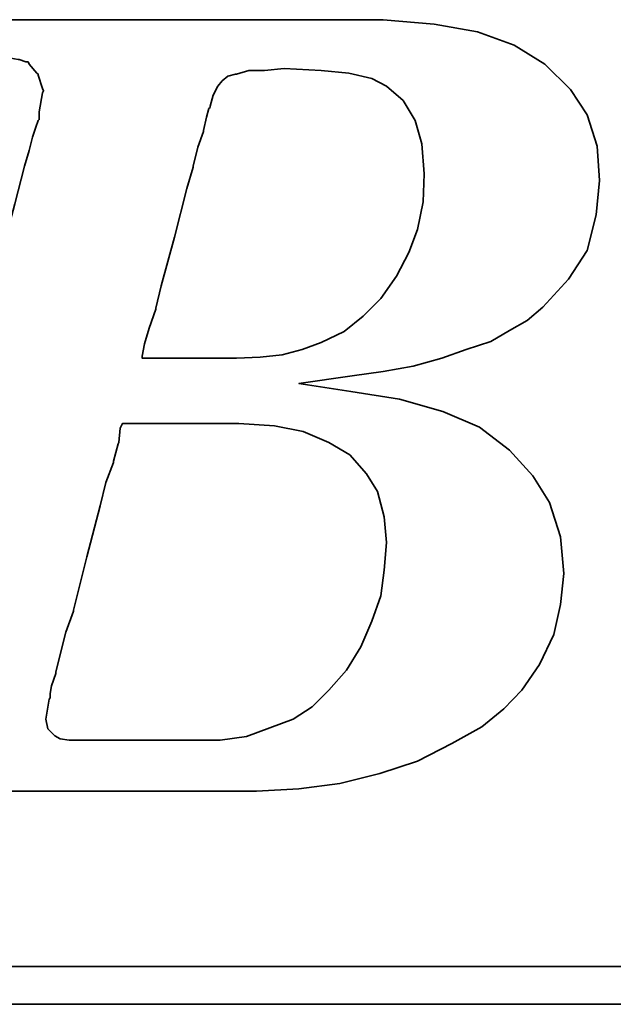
# Model space of a CAD drawing. Extents: x 33 to 316, y 49 to 445.
# Tile 31 of 48: x 199.4 to 201.07, y 114.04 to 116.8. Entities that reach past the tile are written whole.
import ezdxf

# ---------------------------------------------------------------- set-up
doc = ezdxf.new("R2010")
doc.units = 0
doc.header["$LTSCALE"] = 3
doc.header["$MEASUREMENT"] = 0
doc.layers.add('DIM', color=4, linetype='CONTINUOUS')
doc.layers.add('layer 1', color=7, linetype='CONTINUOUS')

# ---------------------------------------------------------------- blocks, each defined once
blk = doc.blocks.new('TBI MOTION logo(完整正式版)')
at = {"layer": 'layer 1', "color": 22, "lineweight": 35}
for points, knots in [([(-64.65375, -6.86375), (-64.65375, -6.86375), (-64.84375, -7.29625), (-64.84375, -7.29625), (-64.84375, -7.29625), (-64.84375, -7.29625), (-64.86875, -7.34375), (-64.86875, -7.34375), (-64.86875, -7.34375), (-64.86875, -7.34375), (-64.86875, -7.36875), (-64.86875, -7.36875), (-64.86875, -7.36875), (-64.86875, -7.36875), (-65.15375, -7.65375), (-65.15375, -7.65375), (-65.15375, -7.65375), (-65.15375, -7.65375), (-65.17875, -7.65375), (-65.17875, -7.65375), (-65.17875, -7.65375), (-65.17875, -7.65375), (-65.20375, -7.67875), (-65.20375, -7.67875), (-65.20375, -7.67875), (-65.20375, -7.67875), (-65.58875, -7.87125), (-65.58875, -7.87125), (-65.58875, -7.87125), (-65.58875, -7.87125), (-65.63375, -7.87125), (-65.63375, -7.87125), (-65.63375, -7.87125), (-65.63375, -7.87125), (-65.65875, -7.89375), (-65.65875, -7.89375), (-65.65875, -7.89375), (-65.65875, -7.89375), (-66.09375, -7.94375), (-66.09375, -7.94375), (-66.09375, -7.94375), (-66.09375, -7.94375), (-66.11375, -7.94375), (-66.11375, -7.94375), (-66.11375, -7.94375), (-66.11375, -7.94375), (-66.16375, -7.94375), (-66.16375, -7.94375), (-66.16375, -7.94375), (-66.16375, -7.94375), (-66.30875, -7.94375), (-66.30875, -7.94375), (-66.30875, -7.94375), (-66.30875, -7.94375), (-66.69375, -7.94375), (-66.69375, -7.94375), (-66.69375, -7.94375), (-66.69375, -7.94375), (-67.07375, -7.94375), (-67.07375, -7.94375), (-67.07375, -7.94375), (-67.07375, -7.94375), (-67.12375, -7.94375), (-67.12375, -7.94375), (-67.12375, -7.94375), (-67.12375, -7.94375), (-67.12375, -7.96625), (-67.12375, -7.96625), (-67.12375, -7.96625), (-67.12375, -7.96625), (-67.14875, -7.99125), (-67.14875, -7.99125), (-67.14875, -7.99125), (-67.14875, -7.99125), (-67.24375, -8.34875), (-67.24375, -8.34875), (-67.24375, -8.34875), (-67.24375, -8.34875), (-67.31375, -8.68625), (-67.31375, -8.68625), (-67.31375, -8.68625), (-67.31375, -8.68625), (-67.26875, -8.68625), (-67.26875, -8.68625), (-67.26875, -8.68625), (-67.26875, -8.68625), (-67.07375, -8.68625), (-67.07375, -8.68625), (-67.07375, -8.68625), (-67.07375, -8.68625), (-66.54875, -8.68625), (-66.54875, -8.68625), (-66.54875, -8.68625), (-66.54875, -8.68625), (-65.82625, -8.68625), (-65.82625, -8.68625), (-65.82625, -8.68625), (-65.82625, -8.68625), (-65.01375, -8.68625), (-65.01375, -8.68625), (-65.01375, -8.68625), (-65.01375, -8.68625), (-64.05375, -8.68625), (-64.05375, -8.68625), (-64.05375, -8.68625), (-64.05375, -8.68625), (-62.08375, -8.68625), (-62.08375, -8.68625), (-62.08375, -8.68625), (-62.08375, -8.68625), (-60.06875, -8.68625), (-60.06875, -8.68625), (-60.06875, -8.68625), (-60.06875, -8.68625), (-59.10875, -8.68625), (-59.10875, -8.68625), (-59.10875, -8.68625), (-59.10875, -8.68625), (-58.29375, -8.68625), (-58.29375, -8.68625), (-58.29375, -8.68625), (-58.29375, -8.68625), (-57.57375, -8.68625), (-57.57375, -8.68625), (-57.57375, -8.68625), (-57.57375, -8.68625), (-57.04875, -8.68625), (-57.04875, -8.68625), (-57.04875, -8.68625), (-57.04875, -8.68625), (-56.85375, -8.68625), (-56.85375, -8.68625), (-56.85375, -8.68625), (-56.85375, -8.68625), (-56.70875, -8.68625), (-56.70875, -8.68625), (-56.70875, -8.68625), (-56.70875, -8.68625), (-56.61375, -8.68625), (-56.61375, -8.68625), (-56.61375, -8.68625), (-56.61375, -8.68625), (-56.56875, -8.68625), (-56.56875, -8.68625), (-56.56875, -8.68625), (-56.56875, -8.68625), (-55.65375, -8.63875), (-55.65375, -8.63875), (-55.65375, -8.63875), (-55.65375, -8.63875), (-54.76875, -8.51875), (-54.76875, -8.51875), (-54.76875, -8.51875), (-54.76875, -8.51875), (-53.90375, -8.30375), (-53.90375, -8.30375), (-53.90375, -8.30375), (-53.90375, -8.30375), (-53.08875, -8.03875), (-53.08875, -8.03875), (-53.08875, -8.03875), (-53.08875, -8.03875), (-52.34375, -7.65375), (-52.34375, -7.65375), (-52.34375, -7.65375), (-52.34375, -7.65375), (-51.69875, -7.29625), (-51.69875, -7.29625), (-51.69875, -7.29625), (-51.69875, -7.29625), (-51.21875, -6.91125), (-51.21875, -6.91125), (-51.21875, -6.91125), (-51.21875, -6.91125), (-50.83375, -6.50375), (-50.83375, -6.50375), (-50.83375, -6.50375), (-50.83375, -6.50375), (-50.44875, -5.94875), (-50.44875, -5.94875), (-50.44875, -5.94875), (-50.44875, -5.94875), (-50.13875, -5.30375), (-50.13875, -5.30375), (-50.13875, -5.30375), (-50.13875, -5.30375), (-49.99375, -4.65375), (-49.99375, -4.65375), (-49.99375, -4.65375), (-49.99375, -4.65375), (-49.92375, -3.98375), (-49.92375, -3.98375), (-49.92375, -3.98375), (-49.92375, -3.98375), (-49.99375, -3.19374), (-49.99375, -3.19374), (-49.99375, -3.19374), (-49.99375, -3.19374), (-50.23374, -2.44874), (-50.23374, -2.44874), (-50.23374, -2.44874), (-50.23374, -2.44874), (-50.59375, -1.87374), (-50.59375, -1.87374), (-50.59375, -1.87374), (-50.59375, -1.87374), (-51.09875, -1.31874), (-51.09875, -1.31874), (-51.09875, -1.31874), (-51.09875, -1.31874), (-51.74375, -0.81875), (-51.74375, -0.81875), (-51.74375, -0.81875), (-51.74375, -0.81875), (-52.53875, -0.48125), (-52.53875, -0.48125), (-52.53875, -0.48125), (-52.53875, -0.48125), (-53.47375, -0.21875), (-53.47375, -0.21875), (-53.47375, -0.21875), (-53.47375, -0.21875), (-54.52875, -0.04874), (-54.52875, -0.04874), (-54.52875, -0.04874), (-54.52875, -0.04874), (-55.65375, 0.12125), (-55.65375, 0.12125), (-55.65375, 0.12125), (-55.65375, 0.12125), (-54.50375, 0.28624), (-54.50375, 0.28624), (-54.50375, 0.28624), (-54.50375, 0.28624), (-53.83375, 0.38124), (-53.83375, 0.38124), (-53.83375, 0.38124), (-53.83375, 0.38124), (-53.18375, 0.50125), (-53.18375, 0.50125), (-53.18375, 0.50125), (-53.18375, 0.50125), (-52.55875, 0.66874), (-52.55875, 0.66874), (-52.55875, 0.66874), (-52.55875, 0.66874), (-52.03375, 0.86124), (-52.03375, 0.86124), (-52.03375, 0.86124), (-52.03375, 0.86124), (-51.50374, 1.03124), (-51.50374, 1.03124), (-51.50374, 1.03124), (-51.50374, 1.03124), (-51.09875, 1.27125), (-51.09875, 1.27125), (-51.09875, 1.27125), (-51.09875, 1.27125), (-50.71375, 1.48624), (-50.71375, 1.48624), (-50.71375, 1.48624), (-50.71375, 1.48624), (-50.37625, 1.77625), (-50.37625, 1.77625), (-50.37625, 1.77625), (-50.37625, 1.77625), (-49.82375, 2.37625), (-49.82375, 2.37625), (-49.82375, 2.37625), (-49.82375, 2.37625), (-49.41875, 2.99625), (-49.41875, 2.99625), (-49.41875, 2.99625), (-49.41875, 2.99625), (-49.22375, 3.76625), (-49.22375, 3.76625), (-49.22375, 3.76625), (-49.22375, 3.76625), (-49.15375, 4.50874), (-49.15375, 4.50874), (-49.15375, 4.50874), (-49.15375, 4.50874), (-49.20375, 5.25125), (-49.20375, 5.25125), (-49.20375, 5.25125), (-49.20375, 5.25125), (-49.41875, 5.92625), (-49.41875, 5.92625), (-49.41875, 5.92625), (-49.41875, 5.92625), (-49.77875, 6.47625), (-49.77875, 6.47625), (-49.77875, 6.47625), (-49.77875, 6.47625), (-50.33125, 7.02624), (-50.33125, 7.02624), (-50.33125, 7.02624), (-50.33125, 7.02624), (-51.00125, 7.43625), (-51.00125, 7.43625), (-51.00125, 7.43625), (-51.00125, 7.43625), (-51.79375, 7.72625), (-51.79375, 7.72625), (-51.79375, 7.72625), (-51.79375, 7.72625), (-52.72875, 7.89124), (-52.72875, 7.89124), (-52.72875, 7.89124), (-52.72875, 7.89124), (-53.83375, 7.98625), (-53.83375, 7.98625), (-53.83375, 7.98625), (-53.83375, 7.98625), (-53.92875, 7.98625), (-53.92875, 7.98625), (-53.92875, 7.98625), (-53.92875, 7.98625), (-54.26375, 7.98625), (-54.26375, 7.98625), (-54.26375, 7.98625), (-54.26375, 7.98625), (-54.74375, 7.98625), (-54.74375, 7.98625), (-54.74375, 7.98625), (-54.74375, 7.98625), (-55.36875, 7.98625), (-55.36875, 7.98625), (-55.36875, 7.98625), (-55.36875, 7.98625), (-56.13375, 7.98625), (-56.13375, 7.98625), (-56.13375, 7.98625), (-56.13375, 7.98625), (-56.94875, 7.98625), (-56.94875, 7.98625), (-56.94875, 7.98625), (-56.94875, 7.98625), (-58.77625, 7.98625), (-58.77625, 7.98625), (-58.77625, 7.98625), (-58.77625, 7.98625), (-60.59875, 7.98625), (-60.59875, 7.98625), (-60.59875, 7.98625), (-60.59875, 7.98625), (-61.41375, 7.98625), (-61.41375, 7.98625), (-61.41375, 7.98625), (-61.41375, 7.98625), (-62.17875, 7.98625), (-62.17875, 7.98625), (-62.17875, 7.98625), (-62.17875, 7.98625), (-62.80375, 7.98625), (-62.80375, 7.98625), (-62.80375, 7.98625), (-62.80375, 7.98625), (-63.30625, 7.98625), (-63.30625, 7.98625), (-63.30625, 7.98625), (-63.30625, 7.98625), (-63.57375, 7.98625), (-63.57375, 7.98625), (-63.57375, 7.98625), (-63.57375, 7.98625), (-63.57375, 7.96375), (-63.57375, 7.96375), (-63.57375, 7.96375), (-63.57375, 7.96375), (-63.59875, 7.94125), (-63.59875, 7.94125), (-63.59875, 7.94125), (-63.59875, 7.94125), (-63.69375, 7.55625), (-63.69375, 7.55625), (-63.69375, 7.55625), (-63.69375, 7.55625), (-63.76375, 7.24624), (-63.76375, 7.24624), (-63.76375, 7.24624), (-63.76375, 7.24624), (-63.23875, 7.24624), (-63.23875, 7.24624), (-63.23875, 7.24624), (-63.23875, 7.24624), (-62.75875, 7.24624), (-62.75875, 7.24624), (-62.75875, 7.24624), (-62.75875, 7.24624), (-62.61125, 7.24624), (-62.61125, 7.24624), (-62.61125, 7.24624), (-62.61125, 7.24624), (-62.56625, 7.24624), (-62.56625, 7.24624), (-62.56625, 7.24624), (-62.56625, 7.24624), (-62.22875, 7.24624), (-62.22875, 7.24624), (-62.22875, 7.24624), (-62.22875, 7.24624), (-62.20375, 7.24624), (-62.20375, 7.24624), (-62.20375, 7.24624), (-62.20375, 7.24624), (-62.17875, 7.21875), (-62.17875, 7.21875), (-62.17875, 7.21875), (-62.17875, 7.21875), (-61.96375, 7.17125), (-61.96375, 7.17125), (-61.96375, 7.17125), (-61.96375, 7.17125), (-61.72375, 7.12624), (-61.72375, 7.12624), (-61.72375, 7.12624), (-61.72375, 7.12624), (-61.70375, 7.12624), (-61.70375, 7.12624), (-61.70375, 7.12624), (-61.70375, 7.12624), (-61.55875, 7.07624), (-61.55875, 7.07624), (-61.55875, 7.07624), (-61.55875, 7.07624), (-61.50875, 7.07624), (-61.50875, 7.07624), (-61.50875, 7.07624), (-61.50875, 7.07624), (-61.48375, 7.02624), (-61.48375, 7.02624), (-61.48375, 7.02624), (-61.48375, 7.02624), (-61.31875, 6.83375), (-61.31875, 6.83375), (-61.31875, 6.83375), (-61.31875, 6.83375), (-61.29375, 6.81125), (-61.29375, 6.81125), (-61.29375, 6.81125), (-61.29375, 6.81125), (-61.29375, 6.78625), (-61.29375, 6.78625), (-61.29375, 6.78625), (-61.29375, 6.78625), (-61.19875, 6.50124), (-61.19875, 6.50124), (-61.19875, 6.50124), (-61.19875, 6.50124), (-61.17375, 6.45124), (-61.17375, 6.45124), (-61.17375, 6.45124), (-61.17375, 6.45124), (-61.19875, 6.40625), (-61.19875, 6.40625), (-61.19875, 6.40625), (-61.19875, 6.40625), (-61.26875, 5.99624), (-61.26875, 5.99624), (-61.26875, 5.99624), (-61.26875, 5.99624), (-61.26875, 5.85125), (-61.26875, 5.85125), (-61.26875, 5.85125), (-61.26875, 5.85125), (-61.26875, 5.82625), (-61.26875, 5.82625), (-61.26875, 5.82625), (-61.26875, 5.82625), (-61.29375, 5.80625), (-61.29375, 5.80625), (-61.29375, 5.80625), (-61.29375, 5.80625), (-61.34125, 5.66125), (-61.34125, 5.66125), (-61.34125, 5.66125), (-61.34125, 5.66125), (-61.41375, 5.44625), (-61.41375, 5.44625), (-61.41375, 5.44625), (-61.41375, 5.44625), (-61.48375, 5.15625), (-61.48375, 5.15625), (-61.48375, 5.15625), (-61.48375, 5.15625), (-61.58375, 4.82124), (-61.58375, 4.82124), (-61.58375, 4.82124), (-61.58375, 4.82124), (-61.79875, 4.00375), (-61.79875, 4.00375), (-61.79875, 4.00375), (-61.79875, 4.00375), (-62.05875, 2.99625), (-62.05875, 2.99625), (-62.05875, 2.99625), (-62.05875, 2.99625), (-62.34875, 1.91625), (-62.34875, 1.91625), (-62.34875, 1.91625), (-62.34875, 1.91625), (-62.97375, -0.41124), (-62.97375, -0.41124), (-62.97375, -0.41124), (-62.97375, -0.41124), (-63.59875, -2.75875), (-63.59875, -2.75875), (-63.59875, -2.75875), (-63.59875, -2.75875), (-63.88375, -3.86374), (-63.88375, -3.86374), (-63.88375, -3.86374), (-63.88375, -3.86374), (-64.14875, -4.82374), (-64.14875, -4.82374), (-64.14875, -4.82374), (-64.14875, -4.82374), (-64.36375, -5.64125), (-64.36375, -5.64125), (-64.36375, -5.64125), (-64.36375, -5.64125), (-64.43625, -5.97625), (-64.43625, -5.97625), (-64.43625, -5.97625), (-64.43625, -5.97625), (-64.50875, -6.28625), (-64.50875, -6.28625), (-64.50875, -6.28625), (-64.50875, -6.28625), (-64.50875, -6.30875), (-64.50875, -6.30875), (-64.50875, -6.30875), (-64.50875, -6.30875), (-64.57875, -6.50375), (-64.57875, -6.50375), (-64.57875, -6.50375), (-64.57875, -6.50375), (-64.62875, -6.69625), (-64.62875, -6.69625), (-64.62875, -6.69625), (-64.62875, -6.69625), (-64.62875, -6.76875), (-64.62875, -6.76875), (-64.62875, -6.76875), (-64.62875, -6.76875), (-64.62875, -6.81375), (-64.62875, -6.81375), (-64.62875, -6.81375), (-64.62875, -6.81375), (-64.62875, -6.83875), (-64.62875, -6.83875), (-64.62875, -6.83875), (-64.62875, -6.83875), (-64.65375, -6.86375), (-64.65375, -6.86375)], [0, 0, 0, 0, 0.00719424, 0.00719424, 0.00719424, 0.00719424, 0.01438849, 0.01438849, 0.01438849, 0.01438849, 0.02158273, 0.02158273, 0.02158273, 0.02158273, 0.02877698, 0.02877698, 0.02877698, 0.02877698, 0.03597122, 0.03597122, 0.03597122, 0.03597122, 0.04316547, 0.04316547, 0.04316547, 0.04316547, 0.05035971, 0.05035971, 0.05035971, 0.05035971, 0.05755396, 0.05755396, 0.05755396, 0.05755396, 0.0647482, 0.0647482, 0.0647482, 0.0647482, 0.07194245, 0.07194245, 0.07194245, 0.07194245, 0.07913669, 0.07913669, 0.07913669, 0.07913669, 0.08633094, 0.08633094, 0.08633094, 0.08633094, 0.09352518, 0.09352518, 0.09352518, 0.09352518, 0.10071942, 0.10071942, 0.10071942, 0.10071942, 0.10791367, 0.10791367, 0.10791367, 0.10791367, 0.11510791, 0.11510791, 0.11510791, 0.11510791, 0.12230216, 0.12230216, 0.12230216, 0.12230216, 0.1294964, 0.1294964, 0.1294964, 0.1294964, 0.13669065, 0.13669065, 0.13669065, 0.13669065, 0.14388489, 0.14388489, 0.14388489, 0.14388489, 0.15107914, 0.15107914, 0.15107914, 0.15107914, 0.15827338, 0.15827338, 0.15827338, 0.15827338, 0.16546763, 0.16546763, 0.16546763, 0.16546763, 0.17266187, 0.17266187, 0.17266187, 0.17266187, 0.17985612, 0.17985612, 0.17985612, 0.17985612, 0.18705036, 0.18705036, 0.18705036, 0.18705036, 0.1942446, 0.1942446, 0.1942446, 0.1942446, 0.20143885, 0.20143885, 0.20143885, 0.20143885, 0.20863309, 0.20863309, 0.20863309, 0.20863309, 0.21582734, 0.21582734, 0.21582734, 0.21582734, 0.22302158, 0.22302158, 0.22302158, 0.22302158, 0.23021583, 0.23021583, 0.23021583, 0.23021583, 0.23741007, 0.23741007, 0.23741007, 0.23741007, 0.24460432, 0.24460432, 0.24460432, 0.24460432, 0.25179856, 0.25179856, 0.25179856, 0.25179856, 0.25899281, 0.25899281, 0.25899281, 0.25899281, 0.26618705, 0.26618705, 0.26618705, 0.26618705, 0.27338129, 0.27338129, 0.27338129, 0.27338129, 0.28057554, 0.28057554, 0.28057554, 0.28057554, 0.28776978, 0.28776978, 0.28776978, 0.28776978, 0.29496403, 0.29496403, 0.29496403, 0.29496403, 0.30215827, 0.30215827, 0.30215827, 0.30215827, 0.30935252, 0.30935252, 0.30935252, 0.30935252, 0.31654676, 0.31654676, 0.31654676, 0.31654676, 0.32374101, 0.32374101, 0.32374101, 0.32374101, 0.33093525, 0.33093525, 0.33093525, 0.33093525, 0.3381295, 0.3381295, 0.3381295, 0.3381295, 0.34532374, 0.34532374, 0.34532374, 0.34532374, 0.35251799, 0.35251799, 0.35251799, 0.35251799, 0.35971223, 0.35971223, 0.35971223, 0.35971223, 0.36690647, 0.36690647, 0.36690647, 0.36690647, 0.37410072, 0.37410072, 0.37410072, 0.37410072, 0.38129496, 0.38129496, 0.38129496, 0.38129496, 0.38848921, 0.38848921, 0.38848921, 0.38848921, 0.39568345, 0.39568345, 0.39568345, 0.39568345, 0.4028777, 0.4028777, 0.4028777, 0.4028777, 0.41007194, 0.41007194, 0.41007194, 0.41007194, 0.41726619, 0.41726619, 0.41726619, 0.41726619, 0.42446043, 0.42446043, 0.42446043, 0.42446043, 0.43165468, 0.43165468, 0.43165468, 0.43165468, 0.43884892, 0.43884892, 0.43884892, 0.43884892, 0.44604317, 0.44604317, 0.44604317, 0.44604317, 0.45323741, 0.45323741, 0.45323741, 0.45323741, 0.46043165, 0.46043165, 0.46043165, 0.46043165, 0.4676259, 0.4676259, 0.4676259, 0.4676259, 0.47482014, 0.47482014, 0.47482014, 0.47482014, 0.48201439, 0.48201439, 0.48201439, 0.48201439, 0.48920863, 0.48920863, 0.48920863, 0.48920863, 0.49640288, 0.49640288, 0.49640288, 0.49640288, 0.50359712, 0.50359712, 0.50359712, 0.50359712, 0.51079137, 0.51079137, 0.51079137, 0.51079137, 0.51798561, 0.51798561, 0.51798561, 0.51798561, 0.52517986, 0.52517986, 0.52517986, 0.52517986, 0.5323741, 0.5323741, 0.5323741, 0.5323741, 0.53956835, 0.53956835, 0.53956835, 0.53956835, 0.54676259, 0.54676259, 0.54676259, 0.54676259, 0.55395683, 0.55395683, 0.55395683, 0.55395683, 0.56115108, 0.56115108, 0.56115108, 0.56115108, 0.56834532, 0.56834532, 0.56834532, 0.56834532, 0.57553957, 0.57553957, 0.57553957, 0.57553957, 0.58273381, 0.58273381, 0.58273381, 0.58273381, 0.58992806, 0.58992806, 0.58992806, 0.58992806, 0.5971223, 0.5971223, 0.5971223, 0.5971223, 0.60431655, 0.60431655, 0.60431655, 0.60431655, 0.61151079, 0.61151079, 0.61151079, 0.61151079, 0.61870504, 0.61870504, 0.61870504, 0.61870504, 0.62589928, 0.62589928, 0.62589928, 0.62589928, 0.63309353, 0.63309353, 0.63309353, 0.63309353, 0.64028777, 0.64028777, 0.64028777, 0.64028777, 0.64748201, 0.64748201, 0.64748201, 0.64748201, 0.65467626, 0.65467626, 0.65467626, 0.65467626, 0.6618705, 0.6618705, 0.6618705, 0.6618705, 0.66906475, 0.66906475, 0.66906475, 0.66906475, 0.67625899, 0.67625899, 0.67625899, 0.67625899, 0.68345324, 0.68345324, 0.68345324, 0.68345324, 0.69064748, 0.69064748, 0.69064748, 0.69064748, 0.69784173, 0.69784173, 0.69784173, 0.69784173, 0.70503597, 0.70503597, 0.70503597, 0.70503597, 0.71223022, 0.71223022, 0.71223022, 0.71223022, 0.71942446, 0.71942446, 0.71942446, 0.71942446, 0.72661871, 0.72661871, 0.72661871, 0.72661871, 0.73381295, 0.73381295, 0.73381295, 0.73381295, 0.74100719, 0.74100719, 0.74100719, 0.74100719, 0.74820144, 0.74820144, 0.74820144, 0.74820144, 0.75539568, 0.75539568, 0.75539568, 0.75539568, 0.76258993, 0.76258993, 0.76258993, 0.76258993, 0.76978417, 0.76978417, 0.76978417, 0.76978417, 0.77697842, 0.77697842, 0.77697842, 0.77697842, 0.78417266, 0.78417266, 0.78417266, 0.78417266, 0.79136691, 0.79136691, 0.79136691, 0.79136691, 0.79856115, 0.79856115, 0.79856115, 0.79856115, 0.8057554, 0.8057554, 0.8057554, 0.8057554, 0.81294964, 0.81294964, 0.81294964, 0.81294964, 0.82014388, 0.82014388, 0.82014388, 0.82014388, 0.82733813, 0.82733813, 0.82733813, 0.82733813, 0.83453237, 0.83453237, 0.83453237, 0.83453237, 0.84172662, 0.84172662, 0.84172662, 0.84172662, 0.84892086, 0.84892086, 0.84892086, 0.84892086, 0.85611511, 0.85611511, 0.85611511, 0.85611511, 0.86330935, 0.86330935, 0.86330935, 0.86330935, 0.8705036, 0.8705036, 0.8705036, 0.8705036, 0.87769784, 0.87769784, 0.87769784, 0.87769784, 0.88489209, 0.88489209, 0.88489209, 0.88489209, 0.89208633, 0.89208633, 0.89208633, 0.89208633, 0.89928058, 0.89928058, 0.89928058, 0.89928058, 0.90647482, 0.90647482, 0.90647482, 0.90647482, 0.91366906, 0.91366906, 0.91366906, 0.91366906, 0.92086331, 0.92086331, 0.92086331, 0.92086331, 0.92805755, 0.92805755, 0.92805755, 0.92805755, 0.9352518, 0.9352518, 0.9352518, 0.9352518, 0.94244604, 0.94244604, 0.94244604, 0.94244604, 0.94964029, 0.94964029, 0.94964029, 0.94964029, 0.95683453, 0.95683453, 0.95683453, 0.95683453, 0.96402878, 0.96402878, 0.96402878, 0.96402878, 0.97122302, 0.97122302, 0.97122302, 0.97122302, 0.97841727, 0.97841727, 0.97841727, 0.97841727, 0.98561151, 0.98561151, 0.98561151, 0.98561151, 0.99280576, 0.99280576, 0.99280576, 0.99280576, 1, 1, 1, 1]), ([(-57.50375, 6.35625), (-57.50375, 6.35625), (-57.57375, 6.11625), (-57.57375, 6.11625), (-57.57375, 6.11625), (-57.57375, 6.11625), (-57.57375, 6.09125), (-57.57375, 6.09125), (-57.57375, 6.09125), (-57.57375, 6.09125), (-57.59875, 6.06625), (-57.59875, 6.06625), (-57.59875, 6.06625), (-57.59875, 6.06625), (-57.64875, 5.87625), (-57.64875, 5.87625), (-57.64875, 5.87625), (-57.64875, 5.87625), (-57.71875, 5.58875), (-57.71875, 5.58875), (-57.71875, 5.58875), (-57.71875, 5.58875), (-57.71875, 5.56625), (-57.71875, 5.56625), (-57.71875, 5.56625), (-57.71875, 5.56625), (-57.83875, 5.23125), (-57.83875, 5.23125), (-57.83875, 5.23125), (-57.83875, 5.23125), (-57.93625, 4.82124), (-57.93625, 4.82124), (-57.93625, 4.82124), (-57.93625, 4.82124), (-57.93625, 4.79624), (-57.93625, 4.79624), (-57.93625, 4.79624), (-57.93625, 4.79624), (-58.07875, 4.34125), (-58.07875, 4.34125), (-58.07875, 4.34125), (-58.07875, 4.34125), (-58.34375, 3.28625), (-58.34375, 3.28625), (-58.34375, 3.28625), (-58.34375, 3.28625), (-58.62875, 2.23124), (-58.62875, 2.23124), (-58.62875, 2.23124), (-58.62875, 2.23124), (-58.74875, 1.75125), (-58.74875, 1.75125), (-58.74875, 1.75125), (-58.74875, 1.75125), (-58.74875, 1.72625), (-58.74875, 1.72625), (-58.74875, 1.72625), (-58.74875, 1.72625), (-58.89375, 1.31625), (-58.89375, 1.31625), (-58.89375, 1.31625), (-58.89375, 1.31625), (-58.98875, 0.98124), (-58.98875, 0.98124), (-58.98875, 0.98124), (-58.98875, 0.98124), (-59.03875, 0.71625), (-59.03875, 0.71625), (-59.03875, 0.71625), (-59.03875, 0.71625), (-59.03875, 0.66874), (-59.03875, 0.66874), (-59.03875, 0.66874), (-59.03875, 0.66874), (-58.91875, 0.66874), (-58.91875, 0.66874), (-58.91875, 0.66874), (-58.91875, 0.66874), (-58.53375, 0.66874), (-58.53375, 0.66874), (-58.53375, 0.66874), (-58.53375, 0.66874), (-58.10375, 0.66874), (-58.10375, 0.66874), (-58.10375, 0.66874), (-58.10375, 0.66874), (-57.66875, 0.66874), (-57.66875, 0.66874), (-57.66875, 0.66874), (-57.66875, 0.66874), (-57.33375, 0.66874), (-57.33375, 0.66874), (-57.33375, 0.66874), (-57.33375, 0.66874), (-57.09375, 0.66874), (-57.09375, 0.66874), (-57.09375, 0.66874), (-57.09375, 0.66874), (-56.99875, 0.66874), (-56.99875, 0.66874), (-56.99875, 0.66874), (-56.99875, 0.66874), (-56.49375, 0.69374), (-56.49375, 0.69374), (-56.49375, 0.69374), (-56.49375, 0.69374), (-56.01375, 0.74374), (-56.01375, 0.74374), (-56.01375, 0.74374), (-56.01375, 0.74374), (-55.58375, 0.86124), (-55.58375, 0.86124), (-55.58375, 0.86124), (-55.58375, 0.86124), (-55.17375, 1.00624), (-55.17375, 1.00624), (-55.17375, 1.00624), (-55.17375, 1.00624), (-54.67375, 1.24625), (-54.67375, 1.24625), (-54.67375, 1.24625), (-54.67375, 1.24625), (-54.26375, 1.58124), (-54.26375, 1.58124), (-54.26375, 1.58124), (-54.26375, 1.58124), (-53.87875, 1.96374), (-53.87875, 1.96374), (-53.87875, 1.96374), (-53.87875, 1.96374), (-53.54375, 2.44625), (-53.54375, 2.44625), (-53.54375, 2.44625), (-53.54375, 2.44625), (-53.27875, 2.95125), (-53.27875, 2.95125), (-53.27875, 2.95125), (-53.27875, 2.95125), (-53.08875, 3.45124), (-53.08875, 3.45124), (-53.08875, 3.45124), (-53.08875, 3.45124), (-52.96875, 4.05124), (-52.96875, 4.05124), (-52.96875, 4.05124), (-52.96875, 4.05124), (-52.94375, 4.65125), (-52.94375, 4.65125), (-52.94375, 4.65125), (-52.94375, 4.65125), (-52.99375, 5.30125), (-52.99375, 5.30125), (-52.99375, 5.30125), (-52.99375, 5.30125), (-53.13875, 5.80625), (-53.13875, 5.80625), (-53.13875, 5.80625), (-53.13875, 5.80625), (-53.39875, 6.23625), (-53.39875, 6.23625), (-53.39875, 6.23625), (-53.39875, 6.23625), (-53.75875, 6.54875), (-53.75875, 6.54875), (-53.75875, 6.54875), (-53.75875, 6.54875), (-54.07375, 6.71625), (-54.07375, 6.71625), (-54.07375, 6.71625), (-54.07375, 6.71625), (-54.57375, 6.83375), (-54.57375, 6.83375), (-54.57375, 6.83375), (-54.57375, 6.83375), (-55.17375, 6.88625), (-55.17375, 6.88625), (-55.17375, 6.88625), (-55.17375, 6.88625), (-55.96875, 6.93125), (-55.96875, 6.93125), (-55.96875, 6.93125), (-55.96875, 6.93125), (-56.39875, 6.88625), (-56.39875, 6.88625), (-56.39875, 6.88625), (-56.39875, 6.88625), (-56.42125, 6.88625), (-56.42125, 6.88625), (-56.42125, 6.88625), (-56.42125, 6.88625), (-56.73375, 6.88625), (-56.73375, 6.88625), (-56.73375, 6.88625), (-56.73375, 6.88625), (-56.99875, 6.81125), (-56.99875, 6.81125), (-56.99875, 6.81125), (-56.99875, 6.81125), (-57.02375, 6.81125), (-57.02375, 6.81125), (-57.02375, 6.81125), (-57.02375, 6.81125), (-57.18875, 6.76625), (-57.18875, 6.76625), (-57.18875, 6.76625), (-57.18875, 6.76625), (-57.30875, 6.66625), (-57.30875, 6.66625), (-57.30875, 6.66625), (-57.30875, 6.66625), (-57.40875, 6.54875), (-57.40875, 6.54875), (-57.40875, 6.54875), (-57.40875, 6.54875), (-57.50375, 6.35625), (-57.50375, 6.35625)], [0, 0, 0, 0, 0.01851852, 0.01851852, 0.01851852, 0.01851852, 0.03703704, 0.03703704, 0.03703704, 0.03703704, 0.05555556, 0.05555556, 0.05555556, 0.05555556, 0.07407407, 0.07407407, 0.07407407, 0.07407407, 0.09259259, 0.09259259, 0.09259259, 0.09259259, 0.11111111, 0.11111111, 0.11111111, 0.11111111, 0.12962963, 0.12962963, 0.12962963, 0.12962963, 0.14814815, 0.14814815, 0.14814815, 0.14814815, 0.16666667, 0.16666667, 0.16666667, 0.16666667, 0.18518519, 0.18518519, 0.18518519, 0.18518519, 0.2037037, 0.2037037, 0.2037037, 0.2037037, 0.22222222, 0.22222222, 0.22222222, 0.22222222, 0.24074074, 0.24074074, 0.24074074, 0.24074074, 0.25925926, 0.25925926, 0.25925926, 0.25925926, 0.27777778, 0.27777778, 0.27777778, 0.27777778, 0.2962963, 0.2962963, 0.2962963, 0.2962963, 0.31481481, 0.31481481, 0.31481481, 0.31481481, 0.33333333, 0.33333333, 0.33333333, 0.33333333, 0.35185185, 0.35185185, 0.35185185, 0.35185185, 0.37037037, 0.37037037, 0.37037037, 0.37037037, 0.38888889, 0.38888889, 0.38888889, 0.38888889, 0.40740741, 0.40740741, 0.40740741, 0.40740741, 0.42592593, 0.42592593, 0.42592593, 0.42592593, 0.44444444, 0.44444444, 0.44444444, 0.44444444, 0.46296296, 0.46296296, 0.46296296, 0.46296296, 0.48148148, 0.48148148, 0.48148148, 0.48148148, 0.5, 0.5, 0.5, 0.5, 0.51851852, 0.51851852, 0.51851852, 0.51851852, 0.53703704, 0.53703704, 0.53703704, 0.53703704, 0.55555556, 0.55555556, 0.55555556, 0.55555556, 0.57407407, 0.57407407, 0.57407407, 0.57407407, 0.59259259, 0.59259259, 0.59259259, 0.59259259, 0.61111111, 0.61111111, 0.61111111, 0.61111111, 0.62962963, 0.62962963, 0.62962963, 0.62962963, 0.64814815, 0.64814815, 0.64814815, 0.64814815, 0.66666667, 0.66666667, 0.66666667, 0.66666667, 0.68518519, 0.68518519, 0.68518519, 0.68518519, 0.7037037, 0.7037037, 0.7037037, 0.7037037, 0.72222222, 0.72222222, 0.72222222, 0.72222222, 0.74074074, 0.74074074, 0.74074074, 0.74074074, 0.75925926, 0.75925926, 0.75925926, 0.75925926, 0.77777778, 0.77777778, 0.77777778, 0.77777778, 0.7962963, 0.7962963, 0.7962963, 0.7962963, 0.81481481, 0.81481481, 0.81481481, 0.81481481, 0.83333333, 0.83333333, 0.83333333, 0.83333333, 0.85185185, 0.85185185, 0.85185185, 0.85185185, 0.87037037, 0.87037037, 0.87037037, 0.87037037, 0.88888889, 0.88888889, 0.88888889, 0.88888889, 0.90740741, 0.90740741, 0.90740741, 0.90740741, 0.92592593, 0.92592593, 0.92592593, 0.92592593, 0.94444444, 0.94444444, 0.94444444, 0.94444444, 0.96296296, 0.96296296, 0.96296296, 0.96296296, 0.98148148, 0.98148148, 0.98148148, 0.98148148, 1, 1, 1, 1]), ([(-61.03125, -6.57375), (-61.03125, -6.57375), (-61.03125, -6.67125), (-61.03125, -6.67125), (-61.03125, -6.67125), (-61.03125, -6.67125), (-61.05375, -6.69625), (-61.05375, -6.69625), (-61.05375, -6.69625), (-61.05375, -6.69625), (-61.12375, -7.12875), (-61.12375, -7.12875), (-61.12375, -7.12875), (-61.12375, -7.12875), (-61.07875, -7.34375), (-61.07875, -7.34375), (-61.07875, -7.34375), (-61.07875, -7.34375), (-60.93375, -7.48875), (-60.93375, -7.48875), (-60.93375, -7.48875), (-60.93375, -7.48875), (-60.81375, -7.55625), (-60.81375, -7.55625), (-60.81375, -7.55625), (-60.81375, -7.55625), (-60.62375, -7.58375), (-60.62375, -7.58375), (-60.62375, -7.58375), (-60.62375, -7.58375), (-60.30875, -7.58375), (-60.30875, -7.58375), (-60.30875, -7.58375), (-60.30875, -7.58375), (-59.97375, -7.58375), (-59.97375, -7.58375), (-59.97375, -7.58375), (-59.97375, -7.58375), (-59.87875, -7.58375), (-59.87875, -7.58375), (-59.87875, -7.58375), (-59.87875, -7.58375), (-59.63625, -7.58375), (-59.63625, -7.58375), (-59.63625, -7.58375), (-59.63625, -7.58375), (-58.96875, -7.58375), (-58.96875, -7.58375), (-58.96875, -7.58375), (-58.96875, -7.58375), (-58.29375, -7.58375), (-58.29375, -7.58375), (-58.29375, -7.58375), (-58.29375, -7.58375), (-58.05375, -7.58375), (-58.05375, -7.58375), (-58.05375, -7.58375), (-58.05375, -7.58375), (-57.98375, -7.58375), (-57.98375, -7.58375), (-57.98375, -7.58375), (-57.98375, -7.58375), (-57.35875, -7.58375), (-57.35875, -7.58375), (-57.35875, -7.58375), (-57.35875, -7.58375), (-56.78375, -7.50875), (-56.78375, -7.50875), (-56.78375, -7.50875), (-56.78375, -7.50875), (-56.27875, -7.31875), (-56.27875, -7.31875), (-56.27875, -7.31875), (-56.27875, -7.31875), (-55.77375, -7.12875), (-55.77375, -7.12875), (-55.77375, -7.12875), (-55.77375, -7.12875), (-55.36875, -6.86375), (-55.36875, -6.86375), (-55.36875, -6.86375), (-55.36875, -6.86375), (-55.00875, -6.50375), (-55.00875, -6.50375), (-55.00875, -6.50375), (-55.00875, -6.50375), (-54.62375, -6.06875), (-54.62375, -6.06875), (-54.62375, -6.06875), (-54.62375, -6.06875), (-54.31375, -5.56875), (-54.31375, -5.56875), (-54.31375, -5.56875), (-54.31375, -5.56875), (-54.07375, -5.01625), (-54.07375, -5.01625), (-54.07375, -5.01625), (-54.07375, -5.01625), (-53.87875, -4.46374), (-53.87875, -4.46374), (-53.87875, -4.46374), (-53.87875, -4.46374), (-53.80875, -3.91375), (-53.80875, -3.91375), (-53.80875, -3.91375), (-53.80875, -3.91375), (-53.75875, -3.31375), (-53.75875, -3.31375), (-53.75875, -3.31375), (-53.75875, -3.31375), (-53.80875, -2.75875), (-53.80875, -2.75875), (-53.80875, -2.75875), (-53.80875, -2.75875), (-53.95375, -2.20875), (-53.95375, -2.20875), (-53.95375, -2.20875), (-53.95375, -2.20875), (-54.19375, -1.82625), (-54.19375, -1.82625), (-54.19375, -1.82625), (-54.19375, -1.82625), (-54.55375, -1.41875), (-54.55375, -1.41875), (-54.55375, -1.41875), (-54.55375, -1.41875), (-55.00875, -1.15125), (-55.00875, -1.15125), (-55.00875, -1.15125), (-55.00875, -1.15125), (-55.56125, -0.91375), (-55.56125, -0.91375), (-55.56125, -0.91375), (-55.56125, -0.91375), (-56.18125, -0.79375), (-56.18125, -0.79375), (-56.18125, -0.79375), (-56.18125, -0.79375), (-56.94875, -0.74374), (-56.94875, -0.74374), (-56.94875, -0.74374), (-56.94875, -0.74374), (-56.99875, -0.74374), (-56.99875, -0.74374), (-56.99875, -0.74374), (-56.99875, -0.74374), (-57.09375, -0.74374), (-57.09375, -0.74374), (-57.09375, -0.74374), (-57.09375, -0.74374), (-57.38375, -0.74374), (-57.38375, -0.74374), (-57.38375, -0.74374), (-57.38375, -0.74374), (-57.76875, -0.74374), (-57.76875, -0.74374), (-57.76875, -0.74374), (-57.76875, -0.74374), (-58.24625, -0.74374), (-58.24625, -0.74374), (-58.24625, -0.74374), (-58.24625, -0.74374), (-58.72875, -0.74374), (-58.72875, -0.74374), (-58.72875, -0.74374), (-58.72875, -0.74374), (-59.20875, -0.74374), (-59.20875, -0.74374), (-59.20875, -0.74374), (-59.20875, -0.74374), (-59.46875, -0.74374), (-59.46875, -0.74374), (-59.46875, -0.74374), (-59.46875, -0.74374), (-59.51625, -0.83875), (-59.51625, -0.83875), (-59.51625, -0.83875), (-59.51625, -0.83875), (-59.54375, -1.15125), (-59.54375, -1.15125), (-59.54375, -1.15125), (-59.54375, -1.15125), (-59.56375, -1.17874), (-59.56375, -1.17874), (-59.56375, -1.17874), (-59.56375, -1.17874), (-59.66375, -1.55875), (-59.66375, -1.55875), (-59.66375, -1.55875), (-59.66375, -1.55875), (-59.66375, -1.58375), (-59.66375, -1.58375), (-59.66375, -1.58375), (-59.66375, -1.58375), (-59.82875, -2.01874), (-59.82875, -2.01874), (-59.82875, -2.01874), (-59.82875, -2.01874), (-59.94875, -2.52125), (-59.94875, -2.52125), (-59.94875, -2.52125), (-59.94875, -2.52125), (-60.23875, -3.62375), (-60.23875, -3.62375), (-60.23875, -3.62375), (-60.23875, -3.62375), (-60.52375, -4.77624), (-60.52375, -4.77624), (-60.52375, -4.77624), (-60.52375, -4.77624), (-60.52375, -4.79874), (-60.52375, -4.79874), (-60.52375, -4.79874), (-60.52375, -4.79874), (-60.69125, -5.25375), (-60.69125, -5.25375), (-60.69125, -5.25375), (-60.69125, -5.25375), (-60.81375, -5.73625), (-60.81375, -5.73625), (-60.81375, -5.73625), (-60.81375, -5.73625), (-60.90875, -6.11875), (-60.90875, -6.11875), (-60.90875, -6.11875), (-60.90875, -6.11875), (-60.90875, -6.14375), (-60.90875, -6.14375), (-60.90875, -6.14375), (-60.90875, -6.14375), (-61.00375, -6.40875), (-61.00375, -6.40875), (-61.00375, -6.40875), (-61.00375, -6.40875), (-61.03125, -6.57375), (-61.03125, -6.57375)], [0, 0, 0, 0, 0.01694915, 0.01694915, 0.01694915, 0.01694915, 0.03389831, 0.03389831, 0.03389831, 0.03389831, 0.05084746, 0.05084746, 0.05084746, 0.05084746, 0.06779661, 0.06779661, 0.06779661, 0.06779661, 0.08474576, 0.08474576, 0.08474576, 0.08474576, 0.10169492, 0.10169492, 0.10169492, 0.10169492, 0.11864407, 0.11864407, 0.11864407, 0.11864407, 0.13559322, 0.13559322, 0.13559322, 0.13559322, 0.15254237, 0.15254237, 0.15254237, 0.15254237, 0.16949153, 0.16949153, 0.16949153, 0.16949153, 0.18644068, 0.18644068, 0.18644068, 0.18644068, 0.20338983, 0.20338983, 0.20338983, 0.20338983, 0.22033898, 0.22033898, 0.22033898, 0.22033898, 0.23728814, 0.23728814, 0.23728814, 0.23728814, 0.25423729, 0.25423729, 0.25423729, 0.25423729, 0.27118644, 0.27118644, 0.27118644, 0.27118644, 0.28813559, 0.28813559, 0.28813559, 0.28813559, 0.30508475, 0.30508475, 0.30508475, 0.30508475, 0.3220339, 0.3220339, 0.3220339, 0.3220339, 0.33898305, 0.33898305, 0.33898305, 0.33898305, 0.3559322, 0.3559322, 0.3559322, 0.3559322, 0.37288136, 0.37288136, 0.37288136, 0.37288136, 0.38983051, 0.38983051, 0.38983051, 0.38983051, 0.40677966, 0.40677966, 0.40677966, 0.40677966, 0.42372881, 0.42372881, 0.42372881, 0.42372881, 0.44067797, 0.44067797, 0.44067797, 0.44067797, 0.45762712, 0.45762712, 0.45762712, 0.45762712, 0.47457627, 0.47457627, 0.47457627, 0.47457627, 0.49152542, 0.49152542, 0.49152542, 0.49152542, 0.50847458, 0.50847458, 0.50847458, 0.50847458, 0.52542373, 0.52542373, 0.52542373, 0.52542373, 0.54237288, 0.54237288, 0.54237288, 0.54237288, 0.55932203, 0.55932203, 0.55932203, 0.55932203, 0.57627119, 0.57627119, 0.57627119, 0.57627119, 0.59322034, 0.59322034, 0.59322034, 0.59322034, 0.61016949, 0.61016949, 0.61016949, 0.61016949, 0.62711864, 0.62711864, 0.62711864, 0.62711864, 0.6440678, 0.6440678, 0.6440678, 0.6440678, 0.66101695, 0.66101695, 0.66101695, 0.66101695, 0.6779661, 0.6779661, 0.6779661, 0.6779661, 0.69491525, 0.69491525, 0.69491525, 0.69491525, 0.71186441, 0.71186441, 0.71186441, 0.71186441, 0.72881356, 0.72881356, 0.72881356, 0.72881356, 0.74576271, 0.74576271, 0.74576271, 0.74576271, 0.76271186, 0.76271186, 0.76271186, 0.76271186, 0.77966102, 0.77966102, 0.77966102, 0.77966102, 0.79661017, 0.79661017, 0.79661017, 0.79661017, 0.81355932, 0.81355932, 0.81355932, 0.81355932, 0.83050847, 0.83050847, 0.83050847, 0.83050847, 0.84745763, 0.84745763, 0.84745763, 0.84745763, 0.86440678, 0.86440678, 0.86440678, 0.86440678, 0.88135593, 0.88135593, 0.88135593, 0.88135593, 0.89830508, 0.89830508, 0.89830508, 0.89830508, 0.91525424, 0.91525424, 0.91525424, 0.91525424, 0.93220339, 0.93220339, 0.93220339, 0.93220339, 0.94915254, 0.94915254, 0.94915254, 0.94915254, 0.96610169, 0.96610169, 0.96610169, 0.96610169, 0.98305085, 0.98305085, 0.98305085, 0.98305085, 1, 1, 1, 1]), ([(75.90875, -9.47875), (75.90875, -9.47875), (75.90875, -12.28625), (75.90875, -12.28625), (75.90875, -12.28625), (75.90875, -12.28625), (75.90875, -12.47875), (75.90875, -12.47875), (75.90875, -12.47875), (75.90875, -12.47875), (75.71625, -12.47875), (75.71625, -12.47875), (75.71625, -12.47875), (75.71625, -12.47875), (-88.32875, -12.47875), (-88.32875, -12.47875), (-88.32875, -12.47875), (-88.32875, -12.47875), (-88.32875, -13.29375), (-88.32875, -13.29375), (-88.32875, -13.29375), (-88.32875, -13.29375), (82.89125, -13.29375), (82.89125, -13.29375), (82.89125, -13.29375), (82.89125, -13.29375), (75.90875, -9.47875), (75.90875, -9.47875)], [0, 0, 0, 0, 0.14285714, 0.14285714, 0.14285714, 0.14285714, 0.28571429, 0.28571429, 0.28571429, 0.28571429, 0.42857143, 0.42857143, 0.42857143, 0.42857143, 0.57142857, 0.57142857, 0.57142857, 0.57142857, 0.71428571, 0.71428571, 0.71428571, 0.71428571, 0.85714286, 0.85714286, 0.85714286, 0.85714286, 1, 1, 1, 1])]:
    blk.add_open_spline(points, degree=3, knots=knots, dxfattribs=at)

msp = doc.modelspace()

# ---------------------------------------------------------------- block references
at = {"layer": 'DIM', "xscale": 0.1296000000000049, "yscale": 0.1296000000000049, "zscale": 0.1296}
msp.add_blockref('TBI MOTION logo(完整正式版)', (207.3973, 115.7675), dxfattribs=at)

doc.saveas('drawing.dxf')
